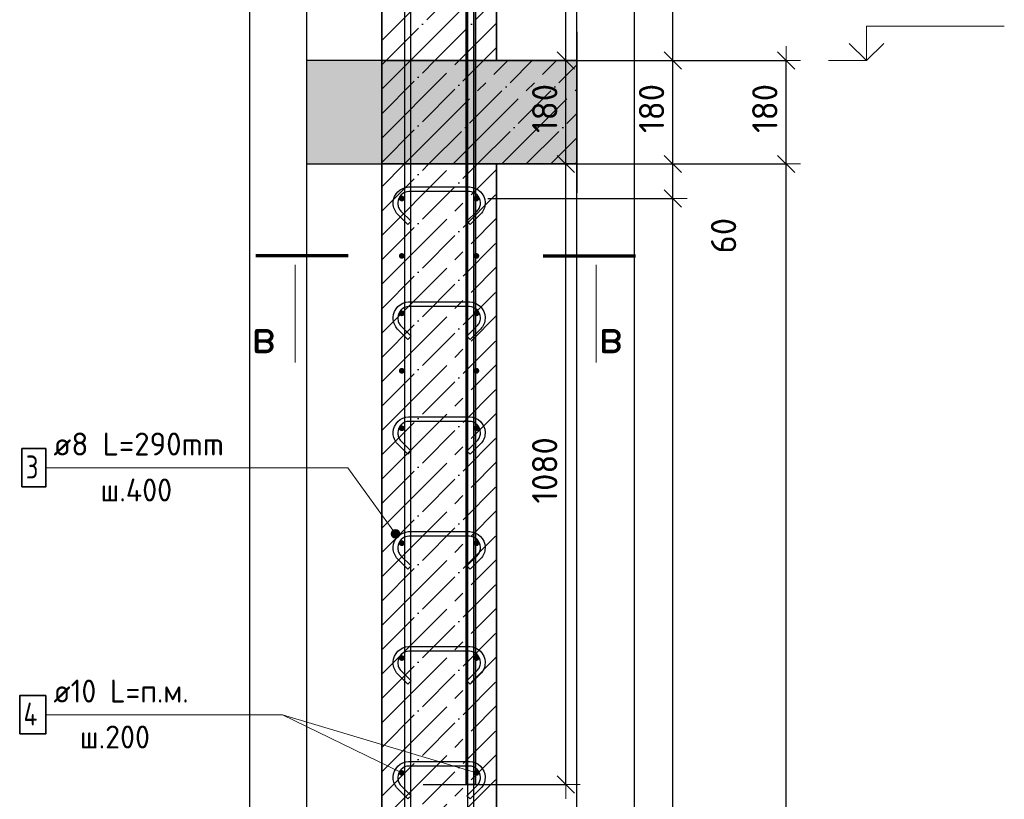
# Model space of a CAD drawing. Header units: millimetres. Extents: x -2995 to 47287, y -2809 to 58122.
# Tile 93 of 143: x 28576 to 30290, y 46216 to 47573. Entities that reach past the tile are written whole.
import ezdxf

# ---------------------------------------------------------------- set-up
doc = ezdxf.new("R2010")
doc.units = ezdxf.units.MM
doc.header["$PDMODE"] = 65
doc.linetypes.add('______11', pattern=[100, 80, -10, 0, -10])
doc.linetypes.add('______5', pattern=[220, 160, -20, 20, -20])
for name, color, linetype, lineweight in [('Standard', 7, 'Continuous', 25), ('Арм.стержн. вертикальными 1', 22, 'Continuous', 35), ('Арм.стержн.горизонт. 1', 180, 'Continuous', 35), ('Высотная отметки_ общее', 7, 'Continuous', 13), ('Обозначение разреза_ общее', 7, 'Continuous', 25), ('Размерная линия_ общее', 7, 'Continuous', 13)]:
    doc.layers.add(name, color=color, linetype=linetype, lineweight=lineweight)
doc.layers.add('Арм.стержн. вертикальными 2', color=7, linetype='Continuous', lineweight=35, true_color=0x006e00)
doc.layers.add('Арм.стержн.Стяжки', color=7, linetype='Continuous', lineweight=35, true_color=0x501e0f)
doc.styles.add('ISOCPEUR', font='ISOCPEUR')
doc.dimstyles.new('DIMSTYLE_10', dxfattribs={"dimtxt": 44, "dimasz": 50, "dimexe": 0, "dimexo": 0, "dimgap": 22, "dimtad": 0, "dimdec": 0, "dimrnd": 5, "dimzin": 12, "dimdsep": 46, "dimtxsty": 'ISOCPEUR', "dimblk1": 'ALL_ML_STRICH', "dimblk2": 'ALL_ML_STRICH', "dimsah": 1, "dimcen": 0, "dimclrd": 7, "dimclre": 256, "dimclrt": 7, "dimadec": 0, "dimazin": 0, "dimtfac": 1, "dimtdec": 0, "dimtix": 1, "dimtmove": 2, "dimatfit": 3, "dimfxl": 0, "dimtvp": 1.2, "dimtzin": 0, "dimlwd": 0, "dimlwe": -3, "dimarcsym": 0})
doc.dimstyles.new('DIMSTYLE_3', dxfattribs={"dimtxt": 44, "dimasz": 50, "dimexe": 0, "dimexo": 0, "dimgap": 22, "dimtad": 2, "dimdec": 0, "dimrnd": 5, "dimzin": 12, "dimdsep": 46, "dimtxsty": 'ISOCPEUR', "dimblk1": 'ALL_ML_STRICH', "dimblk2": 'ALL_ML_STRICH', "dimsah": 1, "dimcen": 0, "dimclrd": 7, "dimclre": 256, "dimclrt": 7, "dimadec": 0, "dimazin": 0, "dimtfac": 1, "dimtdec": 0, "dimtix": 1, "dimtmove": 2, "dimatfit": 3, "dimfxl": 0, "dimtzin": 0, "dimlwd": 0, "dimlwe": -3, "dimarcsym": 0})

# ---------------------------------------------------------------- blocks, each defined once
blk = doc.blocks.new('COMPLEX_ELEVATIONDIM_5')
at = {"layer": 'Высотная отметки_ общее', "color": 7, "linetype": 'Continuous', "lineweight": 13, "transparency": 33554687}
for p, q in [((30050, 47501.6), (30050, 47561.6)), ((30050, 47561.6), (30290, 47561.6)), ((30050, 47501.6), (30020, 47531.6)), ((30050, 47501.6), (30080, 47531.6)), ((30050, 47501.6), (30050, 47501.6)), ((30050, 47501.6), (30050, 47501.6)), ((30050, 47501.6), (30050, 47501.6)), ((30050, 47501.6), (30050, 47501.6))]:
    blk.add_line(p, q, dxfattribs=at)
blk.add_lwpolyline([(30050, 47501.6), (30044.3, 47501.6), (30044.3, 47501.6), (29983.9, 47501.6)], dxfattribs=at)
blk = doc.blocks.new('ALL_ML_STRICH')
at = {"color": 0, "linetype": 'ByBlock', "lineweight": -2}
for p, q in [((0, -0.5), (0, 0.5)), ((-1, 0), (0.5, 0)), ((-0.3, -0.3), (0.3, 0.3))]:
    blk.add_line(p, q, dxfattribs=at)
blk = doc.blocks.new('*D174')
at = {"layer": 'DEFPOINTS', "color": 7, "linetype": 'Continuous', "lineweight": 13, "transparency": 33554687}
for p in [(29502.1, 47321.6), (29530.7, 44201.6), (29910, 44201.6)]:
    blk.add_point(p, dxfattribs=at)
at = {"layer": 'Размерная линия_ общее', "color": 253, "linetype": 'Continuous', "lineweight": -2, "true_color": 0xa0a0a0, "transparency": 33554687}
for p, q in [((29522.1, 47321.6), (29910, 47321.6)), ((29550.7, 44201.6), (29910, 44201.6))]:
    blk.add_line(p, q, dxfattribs=at)
at = {"layer": 'Размерная линия_ общее', "color": 7, "linetype": 'Continuous', "lineweight": -2, "transparency": 33554687}
blk.add_line((29910, 44201.6), (29910, 47321.6), dxfattribs=at)
at = {"layer": 'Размерная линия_ общее', "color": 7, "linetype": 'Continuous', "lineweight": 13, "transparency": 33554687, "xscale": 50, "yscale": 50, "zscale": 50}
for p, rotation in [((29910, 47321.6), 90), ((29910, 44201.6), 270)]:
    blk.add_blockref('ALL_ML_STRICH', p, dxfattribs=dict(at, rotation=rotation))
at = {"layer": 'Размерная линия_ общее', "color": 7, "linetype": 'Continuous', "lineweight": 13, "transparency": 33554687, "insert": (29873, 45768.2), "char_height": 44, "width": 176, "attachment_point": 5, "rotation": 90, "style": 'ISOCPEUR'}
blk.add_mtext('\\A1;{3120}', dxfattribs=at)
blk = doc.blocks.new('*D175')
at = {"layer": 'DEFPOINTS', "color": 7, "linetype": 'Continuous', "lineweight": 13, "transparency": 33554687}
for p in [(29506.1, 47501.6), (29502.1, 47321.6), (29910, 47321.6)]:
    blk.add_point(p, dxfattribs=at)
at = {"layer": 'Размерная линия_ общее', "color": 253, "linetype": 'Continuous', "lineweight": -2, "true_color": 0xa0a0a0, "transparency": 33554687}
for p, q in [((29526.1, 47501.6), (29910, 47501.6)), ((29522.1, 47321.6), (29910, 47321.6))]:
    blk.add_line(p, q, dxfattribs=at)
at = {"layer": 'Размерная линия_ общее', "color": 7, "linetype": 'Continuous', "lineweight": -2, "transparency": 33554687}
blk.add_line((29910, 47321.6), (29910, 47501.6), dxfattribs=at)
at = {"layer": 'Размерная линия_ общее', "color": 7, "linetype": 'Continuous', "lineweight": 13, "transparency": 33554687, "xscale": 50, "yscale": 50, "zscale": 50}
for p, rotation in [((29910, 47501.6), 90), ((29910, 47321.6), 270)]:
    blk.add_blockref('ALL_ML_STRICH', p, dxfattribs=dict(at, rotation=rotation))
at = {"layer": 'Размерная линия_ общее', "color": 7, "linetype": 'Continuous', "lineweight": 13, "transparency": 33554687, "insert": (29873, 47418.2), "char_height": 44, "width": 132, "attachment_point": 5, "rotation": 90, "style": 'ISOCPEUR'}
blk.add_mtext('\\A1;{180}', dxfattribs=at)
blk = doc.blocks.new('*D176')
at = {"layer": 'DEFPOINTS', "color": 7, "linetype": 'Continuous', "lineweight": 13, "transparency": 33554687}
for p in [(29405.9, 47321.6), (29257.9, 46241.6), (29526.7, 46241.6)]:
    blk.add_point(p, dxfattribs=at)
at = {"layer": 'Размерная линия_ общее', "color": 253, "linetype": 'Continuous', "lineweight": -2, "true_color": 0xa0a0a0, "transparency": 33554687}
for p, q in [((29425.9, 47321.6), (29526.7, 47321.6)), ((29277.9, 46241.6), (29526.7, 46241.6))]:
    blk.add_line(p, q, dxfattribs=at)
at = {"layer": 'Размерная линия_ общее', "color": 7, "linetype": 'Continuous', "lineweight": -2, "transparency": 33554687}
blk.add_line((29526.7, 46241.6), (29526.7, 47321.6), dxfattribs=at)
at = {"layer": 'Размерная линия_ общее', "color": 7, "linetype": 'Continuous', "lineweight": 13, "transparency": 33554687, "xscale": 50, "yscale": 50, "zscale": 50}
for p, rotation in [((29526.7, 47321.6), 90), ((29526.7, 46241.6), 270)]:
    blk.add_blockref('ALL_ML_STRICH', p, dxfattribs=dict(at, rotation=rotation))
at = {"layer": 'Размерная линия_ общее', "color": 7, "linetype": 'Continuous', "lineweight": 13, "transparency": 33554687, "insert": (29489.7, 46788.2), "char_height": 44, "width": 176, "attachment_point": 5, "rotation": 90, "style": 'ISOCPEUR'}
blk.add_mtext('\\A1;{1080}', dxfattribs=at)
blk = doc.blocks.new('*D177')
at = {"layer": 'DEFPOINTS', "color": 7, "linetype": 'Continuous', "lineweight": 13, "transparency": 33554687}
for p in [(29405.9, 47501.6), (29405.9, 47321.6), (29526.7, 47321.6)]:
    blk.add_point(p, dxfattribs=at)
at = {"layer": 'Размерная линия_ общее', "color": 253, "linetype": 'Continuous', "lineweight": -2, "true_color": 0xa0a0a0, "transparency": 33554687}
for p, q in [((29425.9, 47501.6), (29526.7, 47501.6)), ((29425.9, 47321.6), (29526.7, 47321.6))]:
    blk.add_line(p, q, dxfattribs=at)
at = {"layer": 'Размерная линия_ общее', "color": 7, "linetype": 'Continuous', "lineweight": -2, "transparency": 33554687}
blk.add_line((29526.7, 47321.6), (29526.7, 47501.6), dxfattribs=at)
at = {"layer": 'Размерная линия_ общее', "color": 7, "linetype": 'Continuous', "lineweight": 13, "transparency": 33554687, "xscale": 50, "yscale": 50, "zscale": 50}
for p, rotation in [((29526.7, 47501.6), 90), ((29526.7, 47321.6), 270)]:
    blk.add_blockref('ALL_ML_STRICH', p, dxfattribs=dict(at, rotation=rotation))
at = {"layer": 'Размерная линия_ общее', "color": 7, "linetype": 'Continuous', "lineweight": 13, "transparency": 33554687, "insert": (29489.7, 47418.2), "char_height": 44, "width": 132, "attachment_point": 5, "rotation": 90, "style": 'ISOCPEUR'}
blk.add_mtext('\\A1;{180}', dxfattribs=at)
blk = doc.blocks.new('*D178')
at = {"layer": 'DEFPOINTS', "color": 7, "linetype": 'Continuous', "lineweight": 13, "transparency": 33554687}
for p in [(29367.9, 48581.6), (29405.9, 47501.6), (29526.7, 47501.6)]:
    blk.add_point(p, dxfattribs=at)
at = {"layer": 'Размерная линия_ общее', "color": 253, "linetype": 'Continuous', "lineweight": -2, "true_color": 0xa0a0a0, "transparency": 33554687}
for p, q in [((29387.9, 48581.6), (29526.7, 48581.6)), ((29425.9, 47501.6), (29526.7, 47501.6))]:
    blk.add_line(p, q, dxfattribs=at)
at = {"layer": 'Размерная линия_ общее', "color": 7, "linetype": 'Continuous', "lineweight": -2, "transparency": 33554687}
blk.add_line((29526.7, 47501.6), (29526.7, 48581.6), dxfattribs=at)
at = {"layer": 'Размерная линия_ общее', "color": 7, "linetype": 'Continuous', "lineweight": 13, "transparency": 33554687, "xscale": 50, "yscale": 50, "zscale": 50}
for p, rotation in [((29526.7, 48581.6), 90), ((29526.7, 47501.6), 270)]:
    blk.add_blockref('ALL_ML_STRICH', p, dxfattribs=dict(at, rotation=rotation))
at = {"layer": 'Размерная линия_ общее', "color": 7, "linetype": 'Continuous', "lineweight": 13, "transparency": 33554687, "insert": (29489.7, 48048.2), "char_height": 44, "width": 176, "attachment_point": 5, "rotation": 90, "style": 'ISOCPEUR'}
blk.add_mtext('\\A1;{1080}', dxfattribs=at)
blk = doc.blocks.new('*D198')
at = {"layer": 'DEFPOINTS', "color": 7, "linetype": 'Continuous', "lineweight": 13, "transparency": 33554687}
for p in [(29370.9, 47261.6), (29370.9, 44261.6), (29712.8, 44261.6)]:
    blk.add_point(p, dxfattribs=at)
at = {"layer": 'Размерная линия_ общее', "color": 253, "linetype": 'Continuous', "lineweight": -2, "true_color": 0xa0a0a0, "transparency": 33554687}
for p, q in [((29390.9, 47261.6), (29712.8, 47261.6)), ((29390.9, 44261.6), (29712.8, 44261.6))]:
    blk.add_line(p, q, dxfattribs=at)
at = {"layer": 'Размерная линия_ общее', "color": 7, "linetype": 'Continuous', "lineweight": -2, "transparency": 33554687}
blk.add_line((29712.8, 44261.6), (29712.8, 47261.6), dxfattribs=at)
at = {"layer": 'Размерная линия_ общее', "color": 7, "linetype": 'Continuous', "lineweight": 13, "transparency": 33554687, "xscale": 50, "yscale": 50, "zscale": 50}
for p, rotation in [((29712.8, 47261.6), 90), ((29712.8, 44261.6), 270)]:
    blk.add_blockref('ALL_ML_STRICH', p, dxfattribs=dict(at, rotation=rotation))
at = {"layer": 'Размерная линия_ общее', "color": 7, "linetype": 'Continuous', "lineweight": 13, "transparency": 33554687, "insert": (29653.8, 45613.6), "char_height": 44, "width": 2.2, "attachment_point": 1, "rotation": 90, "line_spacing_factor": 0.60241, "style": 'ISOCPEUR'}
blk.add_mtext('\\W0.91;15х200=3000', dxfattribs=at)
blk = doc.blocks.new('*D199')
at = {"layer": 'DEFPOINTS', "color": 7, "linetype": 'Continuous', "lineweight": 13, "transparency": 33554687}
for p in [(29405.9, 47321.6), (29370.9, 47261.6), (29712.8, 47261.6)]:
    blk.add_point(p, dxfattribs=at)
at = {"layer": 'Размерная линия_ общее', "color": 253, "linetype": 'Continuous', "lineweight": -2, "true_color": 0xa0a0a0, "transparency": 33554687}
for p, q in [((29425.9, 47321.6), (29712.8, 47321.6)), ((29390.9, 47261.6), (29712.8, 47261.6))]:
    blk.add_line(p, q, dxfattribs=at)
at = {"layer": 'Размерная линия_ общее', "color": 7, "linetype": 'Continuous', "lineweight": -2, "transparency": 33554687}
blk.add_line((29712.8, 47261.6), (29712.8, 47321.6), dxfattribs=at)
at = {"layer": 'Размерная линия_ общее', "color": 7, "linetype": 'Continuous', "lineweight": 13, "transparency": 33554687, "xscale": 50, "yscale": 50, "zscale": 50}
for p, rotation in [((29712.8, 47321.6), 90), ((29712.8, 47261.6), 270)]:
    blk.add_blockref('ALL_ML_STRICH', p, dxfattribs=dict(at, rotation=rotation))
at = {"layer": 'Размерная линия_ общее', "color": 7, "linetype": 'Continuous', "lineweight": 13, "transparency": 33554687, "insert": (29801.2, 47196.8), "char_height": 44, "width": 88, "attachment_point": 5, "rotation": 90, "style": 'ISOCPEUR'}
blk.add_mtext('\\A1;{60}', dxfattribs=at)
blk = doc.blocks.new('*D200')
at = {"layer": 'DEFPOINTS', "color": 7, "linetype": 'Continuous', "lineweight": 13, "transparency": 33554687}
for p in [(29405.9, 47501.6), (29405.9, 47321.6), (29712.8, 47321.6)]:
    blk.add_point(p, dxfattribs=at)
at = {"layer": 'Размерная линия_ общее', "color": 253, "linetype": 'Continuous', "lineweight": -2, "true_color": 0xa0a0a0, "transparency": 33554687}
for p, q in [((29425.9, 47501.6), (29712.8, 47501.6)), ((29425.9, 47321.6), (29712.8, 47321.6))]:
    blk.add_line(p, q, dxfattribs=at)
at = {"layer": 'Размерная линия_ общее', "color": 7, "linetype": 'Continuous', "lineweight": -2, "transparency": 33554687}
blk.add_line((29712.8, 47321.6), (29712.8, 47501.6), dxfattribs=at)
at = {"layer": 'Размерная линия_ общее', "color": 7, "linetype": 'Continuous', "lineweight": 13, "transparency": 33554687, "xscale": 50, "yscale": 50, "zscale": 50}
for p, rotation in [((29712.8, 47501.6), 90), ((29712.8, 47321.6), 270)]:
    blk.add_blockref('ALL_ML_STRICH', p, dxfattribs=dict(at, rotation=rotation))
at = {"layer": 'Размерная линия_ общее', "color": 7, "linetype": 'Continuous', "lineweight": 13, "transparency": 33554687, "insert": (29675.8, 47418.2), "char_height": 44, "width": 132, "attachment_point": 5, "rotation": 90, "style": 'ISOCPEUR'}
blk.add_mtext('\\A1;{180}', dxfattribs=at)
blk = doc.blocks.new('*D201')
at = {"layer": 'DEFPOINTS', "color": 7, "linetype": 'Continuous', "lineweight": 13, "transparency": 33554687}
for p in [(29365.9, 48331.6), (29405.9, 47501.6), (29712.8, 47501.6)]:
    blk.add_point(p, dxfattribs=at)
at = {"layer": 'Размерная линия_ общее', "color": 253, "linetype": 'Continuous', "lineweight": -2, "true_color": 0xa0a0a0, "transparency": 33554687}
for p, q in [((29385.9, 48331.6), (29712.8, 48331.6)), ((29425.9, 47501.6), (29712.8, 47501.6))]:
    blk.add_line(p, q, dxfattribs=at)
at = {"layer": 'Размерная линия_ общее', "color": 7, "linetype": 'Continuous', "lineweight": -2, "transparency": 33554687}
blk.add_line((29712.8, 47501.6), (29712.8, 48331.6), dxfattribs=at)
at = {"layer": 'Размерная линия_ общее', "color": 7, "linetype": 'Continuous', "lineweight": 13, "transparency": 33554687, "xscale": 50, "yscale": 50, "zscale": 50}
for p, rotation in [((29712.8, 48331.6), 90), ((29712.8, 47501.6), 270)]:
    blk.add_blockref('ALL_ML_STRICH', p, dxfattribs=dict(at, rotation=rotation))
at = {"layer": 'Размерная линия_ общее', "color": 7, "linetype": 'Continuous', "lineweight": 13, "transparency": 33554687, "insert": (29675.8, 47918.8), "char_height": 44, "width": 132, "attachment_point": 5, "rotation": 90, "style": 'ISOCPEUR'}
blk.add_mtext('\\A1;{830}', dxfattribs=at)

msp = doc.modelspace()

# ---------------------------------------------------------------- hatches: boundary and pattern name
at = {"linetype": 'Continuous', "lineweight": 13, "transparency": 33554687}
msp.add_hatch(color=7, dxfattribs=at).paths.add_polyline_path([(29075.8, 47321.6), (29205.9, 47321.6), (29205.9, 47501.6), (29075.8, 47501.6)])
at = {"linetype": 'Continuous', "lineweight": -3, "transparency": 33554687}
msp.add_hatch(color=9, dxfattribs=at).paths.add_polyline_path([(29205.9, 47501.6), (29205.9, 47321.6), (29545.8, 47321.6), (29545.8, 47501.6)])
at = {"layer": 'Арм.стержн.горизонт. 1', "linetype": 'Continuous', "lineweight": 50, "transparency": 33554687}
for points in [[(29245.9, 47261.6), (29245.5, 47263.5), (29244.4, 47265.1), (29242.8, 47266.2), (29240.9, 47266.6), (29238.9, 47266.2), (29237.3, 47265.1), (29236.2, 47263.5), (29235.9, 47261.6), (29236.2, 47259.6), (29237.3, 47258), (29238.9, 47256.9), (29240.9, 47256.6), (29242.8, 47256.9), (29244.4, 47258), (29245.5, 47259.6)], [(29375.9, 47261.6), (29375.5, 47263.5), (29374.4, 47265.1), (29372.8, 47266.2), (29370.9, 47266.6), (29368.9, 47266.2), (29367.3, 47265.1), (29366.2, 47263.5), (29365.9, 47261.6), (29366.2, 47259.6), (29367.3, 47258), (29368.9, 47256.9), (29370.9, 47256.6), (29372.8, 47256.9), (29374.4, 47258), (29375.5, 47259.6)], [(29245.9, 47161.6), (29245.5, 47163.5), (29244.4, 47165.1), (29242.8, 47166.2), (29240.9, 47166.6), (29238.9, 47166.2), (29237.3, 47165.1), (29236.2, 47163.5), (29235.9, 47161.6), (29236.2, 47159.6), (29237.3, 47158), (29238.9, 47156.9), (29240.9, 47156.6), (29242.8, 47156.9), (29244.4, 47158), (29245.5, 47159.6)], [(29375.9, 47161.6), (29375.5, 47163.5), (29374.4, 47165.1), (29372.8, 47166.2), (29370.9, 47166.6), (29368.9, 47166.2), (29367.3, 47165.1), (29366.2, 47163.5), (29365.9, 47161.6), (29366.2, 47159.6), (29367.3, 47158), (29368.9, 47156.9), (29370.9, 47156.6), (29372.8, 47156.9), (29374.4, 47158), (29375.5, 47159.6)], [(29245.9, 47061.6), (29245.5, 47063.5), (29244.4, 47065.1), (29242.8, 47066.2), (29240.9, 47066.6), (29238.9, 47066.2), (29237.3, 47065.1), (29236.2, 47063.5), (29235.9, 47061.6), (29236.2, 47059.6), (29237.3, 47058), (29238.9, 47056.9), (29240.9, 47056.6), (29242.8, 47056.9), (29244.4, 47058), (29245.5, 47059.6)], [(29375.9, 47061.6), (29375.5, 47063.5), (29374.4, 47065.1), (29372.8, 47066.2), (29370.9, 47066.6), (29368.9, 47066.2), (29367.3, 47065.1), (29366.2, 47063.5), (29365.9, 47061.6), (29366.2, 47059.6), (29367.3, 47058), (29368.9, 47056.9), (29370.9, 47056.6), (29372.8, 47056.9), (29374.4, 47058), (29375.5, 47059.6)], [(29245.9, 46961.6), (29245.5, 46963.5), (29244.4, 46965.1), (29242.8, 46966.2), (29240.9, 46966.6), (29238.9, 46966.2), (29237.3, 46965.1), (29236.2, 46963.5), (29235.9, 46961.6), (29236.2, 46959.6), (29237.3, 46958), (29238.9, 46956.9), (29240.9, 46956.6), (29242.8, 46956.9), (29244.4, 46958), (29245.5, 46959.6)], [(29375.9, 46961.6), (29375.5, 46963.5), (29374.4, 46965.1), (29372.8, 46966.2), (29370.9, 46966.6), (29368.9, 46966.2), (29367.3, 46965.1), (29366.2, 46963.5), (29365.9, 46961.6), (29366.2, 46959.6), (29367.3, 46958), (29368.9, 46956.9), (29370.9, 46956.6), (29372.8, 46956.9), (29374.4, 46958), (29375.5, 46959.6)], [(29245.9, 46861.6), (29245.5, 46863.5), (29244.4, 46865.1), (29242.8, 46866.2), (29240.9, 46866.6), (29238.9, 46866.2), (29237.3, 46865.1), (29236.2, 46863.5), (29235.9, 46861.6), (29236.2, 46859.6), (29237.3, 46858), (29238.9, 46856.9), (29240.9, 46856.6), (29242.8, 46856.9), (29244.4, 46858), (29245.5, 46859.6)], [(29375.9, 46861.6), (29375.5, 46863.5), (29374.4, 46865.1), (29372.8, 46866.2), (29370.9, 46866.6), (29368.9, 46866.2), (29367.3, 46865.1), (29366.2, 46863.5), (29365.9, 46861.6), (29366.2, 46859.6), (29367.3, 46858), (29368.9, 46856.9), (29370.9, 46856.6), (29372.8, 46856.9), (29374.4, 46858), (29375.5, 46859.6)], [(29245.9, 46661.6), (29245.5, 46663.5), (29244.4, 46665.1), (29242.8, 46666.2), (29240.9, 46666.6), (29238.9, 46666.2), (29237.3, 46665.1), (29236.2, 46663.5), (29235.9, 46661.6), (29236.2, 46659.6), (29237.3, 46658), (29238.9, 46656.9), (29240.9, 46656.6), (29242.8, 46656.9), (29244.4, 46658), (29245.5, 46659.6)], [(29375.9, 46661.6), (29375.5, 46663.5), (29374.4, 46665.1), (29372.8, 46666.2), (29370.9, 46666.6), (29368.9, 46666.2), (29367.3, 46665.1), (29366.2, 46663.5), (29365.9, 46661.6), (29366.2, 46659.6), (29367.3, 46658), (29368.9, 46656.9), (29370.9, 46656.6), (29372.8, 46656.9), (29374.4, 46658), (29375.5, 46659.6)], [(29245.9, 46461.6), (29245.5, 46463.5), (29244.4, 46465.1), (29242.8, 46466.2), (29240.9, 46466.6), (29238.9, 46466.2), (29237.3, 46465.1), (29236.2, 46463.5), (29235.9, 46461.6), (29236.2, 46459.6), (29237.3, 46458), (29238.9, 46456.9), (29240.9, 46456.6), (29242.8, 46456.9), (29244.4, 46458), (29245.5, 46459.6)], [(29375.9, 46461.6), (29375.5, 46463.5), (29374.4, 46465.1), (29372.8, 46466.2), (29370.9, 46466.6), (29368.9, 46466.2), (29367.3, 46465.1), (29366.2, 46463.5), (29365.9, 46461.6), (29366.2, 46459.6), (29367.3, 46458), (29368.9, 46456.9), (29370.9, 46456.6), (29372.8, 46456.9), (29374.4, 46458), (29375.5, 46459.6)], [(29245.9, 46261.6), (29245.5, 46263.5), (29244.4, 46265.1), (29242.8, 46266.2), (29240.9, 46266.6), (29238.9, 46266.2), (29237.3, 46265.1), (29236.2, 46263.5), (29235.9, 46261.6), (29236.2, 46259.6), (29237.3, 46258), (29238.9, 46256.9), (29240.9, 46256.6), (29242.8, 46256.9), (29244.4, 46258), (29245.5, 46259.6)], [(29375.9, 46261.6), (29375.5, 46263.5), (29374.4, 46265.1), (29372.8, 46266.2), (29370.9, 46266.6), (29368.9, 46266.2), (29367.3, 46265.1), (29366.2, 46263.5), (29365.9, 46261.6), (29366.2, 46259.6), (29367.3, 46258), (29368.9, 46256.9), (29370.9, 46256.6), (29372.8, 46256.9), (29374.4, 46258), (29375.5, 46259.6)]]:
    msp.add_hatch(color=4, dxfattribs=at).paths.add_polyline_path(points)
at = {"layer": 'Арм.стержн.Стяжки', "linetype": 'Continuous', "lineweight": 13, "transparency": 33554687}
for points in [[(29229.1, 46685), (29223, 46680.6), (29222.4, 46676.8)], [(29229.1, 46685), (29222.4, 46676.8), (29232.9, 46684.4)], [(29232.9, 46684.4), (29222.4, 46676.8), (29223.8, 46673.2)], [(29223, 46680.6), (29229.1, 46685), (29225.5, 46683.6)], [(29232.9, 46684.4), (29223.8, 46673.2), (29235.9, 46681.9)], [(29235.9, 46681.9), (29223.8, 46673.2), (29226.8, 46670.7)], [(29235.9, 46681.9), (29226.8, 46670.7), (29237.3, 46678.3)], [(29237.3, 46678.3), (29226.8, 46670.7), (29230.6, 46670.1)], [(29237.3, 46678.3), (29230.6, 46670.1), (29236.7, 46674.5)], [(29236.7, 46674.5), (29230.6, 46670.1), (29234.2, 46671.5)]]:
    msp.add_hatch(color=7, dxfattribs=at).paths.add_polyline_path(points)

# ---------------------------------------------------------------- linework, layer by layer
at = {"color": 52, "linetype": 'Continuous', "lineweight": -3, "transparency": 33554687}
for p, q in [((29075.8, 43743.4), (29075.8, 48630.8)), ((29075.8, 43743.4), (29075.8, 48630.8)), ((29545.8, 43743.4), (29545.8, 48630.8)), ((29545.8, 43743.4), (29545.8, 48630.8))]:
    msp.add_line(p, q, dxfattribs=at)
at = {"color": 7, "linetype": 'Continuous', "lineweight": 25, "transparency": 33554687}
for p, q in [((29075.8, 47271.6), (29075.8, 47551.6)), ((29545.8, 47551.6), (29545.8, 47271.6)), ((29205.9, 47501.6), (29075.8, 47501.6)), ((29405.9, 47501.6), (29205.9, 47501.6)), ((29075.8, 47321.6), (29205.9, 47321.6)), ((29205.9, 47321.6), (29405.9, 47321.6))]:
    msp.add_line(p, q, dxfattribs=at)
at = {"color": 253, "linetype": '______11', "lineweight": -3, "true_color": 0xababab, "transparency": 33554687}
for p, q in [((29205.9, 47494), (29213.4, 47501.6)), ((29205.9, 47409.1), (29298.3, 47501.6)), ((29205.9, 47324.3), (29383.1, 47501.6)), ((29288, 47321.6), (29468, 47501.6)), ((29372.8, 47321.6), (29545.8, 47494.5)), ((29457.7, 47321.6), (29545.8, 47409.6)), ((29542.5, 47321.6), (29545.8, 47324.8))]:
    msp.add_line(p, q, dxfattribs=at)
at = {"color": 253, "linetype": '______5', "lineweight": -3, "true_color": 0xababab, "transparency": 33554687}
for p, q in [((29205.9, 47451.6), (29255.8, 47501.6)), ((29205.9, 47366.7), (29340.7, 47501.6)), ((29245.5, 47321.6), (29425.5, 47501.6)), ((29330.4, 47321.6), (29510.4, 47501.6)), ((29415.3, 47321.6), (29545.8, 47452.1)), ((29500.1, 47321.6), (29545.8, 47367.2))]:
    msp.add_line(p, q, dxfattribs=at)
at = {"color": 7, "linetype": 'Continuous', "lineweight": 35, "transparency": 33554687}
for p, q in [((29205.9, 47501.6), (29205.9, 47321.6)), ((29545.8, 47501.6), (29405.9, 47501.6)), ((29405.9, 47321.6), (29545.8, 47321.6))]:
    msp.add_line(p, q, dxfattribs=at)
at = {"layer": 'Standard', "color": 7, "linetype": 'Continuous', "lineweight": 35, "transparency": 33554687}
for p, q in [((29205.9, 48630.8), (29205.9, 47501.6)), ((29405.9, 47501.6), (29405.9, 48630.8)), ((29405.9, 47501.6), (29205.9, 47501.6)), ((29405.9, 47321.6), (29205.9, 47321.6)), ((29205.9, 47321.6), (29205.9, 44201.6)), ((29405.9, 44201.6), (29405.9, 47321.6))]:
    msp.add_line(p, q, dxfattribs=at)
at = {"layer": 'Standard', "color": 253, "linetype": '______5', "lineweight": -3, "true_color": 0xababab, "transparency": 33554687}
for p, q in [((29205.9, 47536.4), (29405.9, 47736.4)), ((29255.8, 47501.6), (29405.9, 47651.6)), ((29340.7, 47501.6), (29405.9, 47566.7)), ((29205.9, 47197), (29330.4, 47321.6)), ((29205.9, 47281.9), (29245.5, 47321.6)), ((29205.9, 47112.2), (29405.9, 47312.2)), ((29205.9, 47027.3), (29405.9, 47227.3)), ((29205.9, 46942.5), (29405.9, 47142.5)), ((29205.9, 46857.6), (29405.9, 47057.6)), ((29205.9, 46772.7), (29405.9, 46972.7)), ((29205.9, 46687.9), (29405.9, 46887.9)), ((29205.9, 46603), (29405.9, 46803)), ((29205.9, 46518.2), (29405.9, 46718.2)), ((29205.9, 46433.3), (29405.9, 46633.3)), ((29205.9, 46348.5), (29405.9, 46548.5)), ((29205.9, 46263.6), (29405.9, 46463.6)), ((29205.9, 46178.8), (29405.9, 46378.8)), ((29205.9, 46093.9), (29405.9, 46293.9))]:
    msp.add_line(p, q, dxfattribs=at)
at = {"layer": 'Standard', "color": 253, "linetype": '______11', "lineweight": -3, "true_color": 0xababab, "transparency": 33554687}
for p, q in [((29213.4, 47501.6), (29405.9, 47694)), ((29298.3, 47501.6), (29405.9, 47609.1)), ((29383.1, 47501.6), (29405.9, 47524.3)), ((29205.9, 47154.6), (29372.8, 47321.6)), ((29205.9, 47239.4), (29288, 47321.6)), ((29205.9, 47069.7), (29405.9, 47269.7)), ((29205.9, 46984.9), (29405.9, 47184.9)), ((29205.9, 46900), (29405.9, 47100)), ((29205.9, 46815.2), (29405.9, 47015.2)), ((29205.9, 46730.3), (29405.9, 46930.3)), ((29205.9, 46645.5), (29405.9, 46845.5)), ((29205.9, 46560.6), (29405.9, 46760.6)), ((29205.9, 46475.8), (29405.9, 46675.8)), ((29205.9, 46390.9), (29405.9, 46590.9)), ((29205.9, 46306.1), (29405.9, 46506.1)), ((29205.9, 46221.2), (29405.9, 46421.2)), ((29205.9, 46136.4), (29405.9, 46336.4)), ((29205.9, 46051.5), (29405.9, 46251.5))]:
    msp.add_line(p, q, dxfattribs=at)
at = {"layer": 'Standard', "color": 7, "linetype": 'Continuous', "lineweight": 25, "transparency": 33554687}
for p, q in [((29205.9, 47501.6), (29405.9, 47501.6)), ((29405.9, 47321.6), (29205.9, 47321.6))]:
    msp.add_line(p, q, dxfattribs=at)
at = {"layer": 'Standard', "color": 7, "linetype": 'Continuous', "lineweight": 70, "transparency": 33554687}
for p, q in [((29147.3, 47161.8), (28986.5, 47161.8)), ((29487.3, 47161.8), (29648.1, 47161.8))]:
    msp.add_line(p, q, dxfattribs=at)
at = {"layer": 'Standard', "color": 7, "linetype": 'Continuous', "lineweight": 13, "transparency": 33554687}
for p, q in [((29055, 47145.8), (29055, 46976.2)), ((29579.6, 47145.8), (29579.6, 46976.2))]:
    msp.add_line(p, q, dxfattribs=at)
at = {"layer": 'Standard', "color": 7, "linetype": 'Continuous', "lineweight": 25, "transparency": 33554687}
msp.add_lwpolyline([(28975.8, 43643.4), (29645.8, 43643.4), (29645.8, 48730.8), (28975.8, 48730.8), (28975.8, 43643.4)], dxfattribs=at)
at = {"layer": 'Арм.стержн. вертикальными 1', "color": 4, "linetype": 'Continuous', "lineweight": 25, "transparency": 33554687}
for points in [[(29245.9, 44201.6), (29245.9, 48331.6), (29255.9, 48331.6), (29255.9, 44201.6), (29245.9, 44201.6)], [(29245.9, 44201.6), (29245.9, 48331.6), (29255.9, 48331.6), (29255.9, 44201.6), (29245.9, 44201.6)], [(29245.9, 44201.6), (29245.9, 48331.6), (29255.9, 48331.6), (29255.9, 44201.6), (29245.9, 44201.6)], [(29355.9, 44201.6), (29355.9, 48331.6), (29365.9, 48331.6), (29365.9, 44201.6), (29355.9, 44201.6)], [(29355.9, 44201.6), (29355.9, 48331.6), (29365.9, 48331.6), (29365.9, 44201.6), (29355.9, 44201.6)], [(29355.9, 44201.6), (29355.9, 48331.6), (29365.9, 48331.6), (29365.9, 44201.6), (29355.9, 44201.6)]]:
    msp.add_lwpolyline(points, dxfattribs=at)
at = {"layer": 'Арм.стержн. вертикальными 2', "color": 7, "linetype": 'Continuous', "lineweight": 25, "transparency": 33554687}
for points in [[(29368.9, 48581.6), (29368.9, 46241.6), (29352.9, 46241.6), (29352.9, 48581.6), (29368.9, 48581.6)], [(29369.4, 48581.6), (29369.4, 46241.6), (29353.4, 46241.6), (29353.4, 48581.6), (29369.4, 48581.6)], [(29369.4, 48581.6), (29369.4, 46241.6), (29353.4, 46241.6), (29353.4, 48581.6), (29369.4, 48581.6)]]:
    msp.add_lwpolyline(points, dxfattribs=at)
at = {"layer": 'Арм.стержн.горизонт. 1', "color": 52, "linetype": 'Continuous', "lineweight": 25, "transparency": 33554687}
for p, q in [((29205.9, 47321.6), (29205.9, 47321.6)), ((29405.9, 47321.6), (29405.9, 47321.6))]:
    msp.add_line(p, q, dxfattribs=at)
at = {"layer": 'Арм.стержн.горизонт. 1', "color": 7, "linetype": 'Continuous', "lineweight": 13, "transparency": 33554687}
for p, q in [((28620.9, 46362.8), (29032.9, 46362.8)), ((29032.9, 46362.8), (29240.9, 46261.6))]:
    msp.add_line(p, q, dxfattribs=at)
at = {"layer": 'Арм.стержн.горизонт. 1', "color": 7, "linetype": 'Continuous', "lineweight": 35, "transparency": 33554687}
msp.add_lwpolyline([(28575.5, 46329.4), (28620.9, 46329.4), (28620.9, 46396.1), (28575.5, 46396.1), (28575.5, 46329.4)], dxfattribs=at)
at = {"layer": 'Арм.стержн.Стяжки', "color": 7, "linetype": 'Continuous', "lineweight": 13, "transparency": 33554687}
for p, q in [((28620.9, 46792.8), (29146.9, 46792.8)), ((29146.9, 46792.8), (29229.9, 46677.6)), ((29223.8, 46673.2), (29223.8, 46673.2)), ((29225.5, 46683.6), (29225.5, 46683.6)), ((29234.2, 46671.5), (29234.2, 46671.5)), ((29235.9, 46681.9), (29235.9, 46681.9))]:
    msp.add_line(p, q, dxfattribs=at)
at = {"layer": 'Арм.стержн.Стяжки', "color": 40, "linetype": 'Continuous', "lineweight": 25, "transparency": 33554687}
for points in [[(29251.6, 47216.2), (29233.6, 47234.2), (29231.9, 47236.1), (29230.4, 47238.3), (29229.1, 47240.5), (29228, 47242.8), (29227.1, 47245.3), (29226.4, 47247.8), (29226, 47250.4), (29225.9, 47252.9), (29225.9, 47254.9), (29226.5, 47259.8), (29228.2, 47264.8), (29230.8, 47269.5), (29234, 47273.4), (29237.9, 47276.6), (29242.6, 47279.2), (29247.7, 47280.9), (29252.5, 47281.6), (29359.2, 47281.6), (29364.1, 47280.9), (29369.1, 47279.2), (29373.8, 47276.6), (29377.7, 47273.4), (29380.9, 47269.5), (29383.5, 47264.8), (29385.2, 47259.8), (29385.9, 47254.9), (29385.9, 47252.9), (29385.7, 47250.4), (29385.3, 47247.8), (29384.6, 47245.3), (29383.7, 47242.8), (29382.6, 47240.5), (29381.3, 47238.3), (29379.8, 47236.1), (29378.1, 47234.2), (29360.1, 47216.2), (29354.4, 47221.8), (29372.3, 47239.7), (29373.5, 47241.1), (29374.6, 47242.6), (29375.5, 47244.2), (29376.3, 47245.9), (29377, 47247.6), (29377.4, 47249.4), (29377.7, 47251.3), (29377.9, 47253.2), (29377.9, 47254.3), (29377.4, 47257.9), (29376.1, 47261.6), (29374.3, 47265), (29372, 47267.7), (29369.3, 47270), (29365.9, 47271.9), (29362.2, 47273.1), (29358.6, 47273.6), (29253.1, 47273.6), (29249.5, 47273.1), (29245.8, 47271.9), (29242.5, 47270), (29239.7, 47267.7), (29237.4, 47265), (29235.6, 47261.6), (29234.4, 47257.9), (29233.9, 47254.3), (29233.9, 47253.2), (29234, 47251.3), (29234.3, 47249.4), (29234.8, 47247.6), (29235.4, 47245.9), (29236.2, 47244.2), (29237.1, 47242.6), (29238.2, 47241.1), (29239.4, 47239.7), (29257.3, 47221.8), (29251.6, 47216.2)], [(29251.6, 47016.2), (29233.6, 47034.2), (29231.9, 47036.1), (29230.4, 47038.3), (29229.1, 47040.5), (29228, 47042.8), (29227.1, 47045.3), (29226.4, 47047.8), (29226, 47050.4), (29225.9, 47052.9), (29225.9, 47054.9), (29226.5, 47059.8), (29228.2, 47064.8), (29230.8, 47069.5), (29234, 47073.4), (29237.9, 47076.6), (29242.6, 47079.2), (29247.7, 47080.9), (29252.5, 47081.6), (29359.2, 47081.6), (29364.1, 47080.9), (29369.1, 47079.2), (29373.8, 47076.6), (29377.7, 47073.4), (29380.9, 47069.5), (29383.5, 47064.8), (29385.2, 47059.8), (29385.9, 47054.9), (29385.9, 47052.9), (29385.7, 47050.4), (29385.3, 47047.8), (29384.6, 47045.3), (29383.7, 47042.8), (29382.6, 47040.5), (29381.3, 47038.3), (29379.8, 47036.1), (29378.1, 47034.2), (29360.1, 47016.2), (29354.4, 47021.8), (29372.3, 47039.7), (29373.5, 47041.1), (29374.6, 47042.6), (29375.5, 47044.2), (29376.3, 47045.9), (29377, 47047.6), (29377.4, 47049.4), (29377.7, 47051.3), (29377.9, 47053.2), (29377.9, 47054.3), (29377.4, 47057.9), (29376.1, 47061.6), (29374.3, 47065), (29372, 47067.7), (29369.3, 47070), (29365.9, 47071.9), (29362.2, 47073.1), (29358.6, 47073.6), (29253.1, 47073.6), (29249.5, 47073.1), (29245.8, 47071.9), (29242.5, 47070), (29239.7, 47067.7), (29237.4, 47065), (29235.6, 47061.6), (29234.4, 47057.9), (29233.9, 47054.3), (29233.9, 47053.2), (29234, 47051.3), (29234.3, 47049.4), (29234.8, 47047.6), (29235.4, 47045.9), (29236.2, 47044.2), (29237.1, 47042.6), (29238.2, 47041.1), (29239.4, 47039.7), (29257.3, 47021.8), (29251.6, 47016.2)], [(29251.6, 46816.2), (29233.6, 46834.2), (29231.9, 46836.1), (29230.4, 46838.3), (29229.1, 46840.5), (29228, 46842.8), (29227.1, 46845.3), (29226.4, 46847.8), (29226, 46850.4), (29225.9, 46852.9), (29225.9, 46854.9), (29226.5, 46859.8), (29228.2, 46864.8), (29230.8, 46869.5), (29234, 46873.4), (29237.9, 46876.6), (29242.6, 46879.2), (29247.7, 46880.9), (29252.5, 46881.6), (29359.2, 46881.6), (29364.1, 46880.9), (29369.1, 46879.2), (29373.8, 46876.6), (29377.7, 46873.4), (29380.9, 46869.5), (29383.5, 46864.8), (29385.2, 46859.8), (29385.9, 46854.9), (29385.9, 46852.9), (29385.7, 46850.4), (29385.3, 46847.8), (29384.6, 46845.3), (29383.7, 46842.8), (29382.6, 46840.5), (29381.3, 46838.3), (29379.8, 46836.1), (29378.1, 46834.2), (29360.1, 46816.2), (29354.4, 46821.8), (29372.3, 46839.7), (29373.5, 46841.1), (29374.6, 46842.6), (29375.5, 46844.2), (29376.3, 46845.9), (29377, 46847.6), (29377.4, 46849.4), (29377.7, 46851.3), (29377.9, 46853.2), (29377.9, 46854.3), (29377.4, 46857.9), (29376.1, 46861.6), (29374.3, 46865), (29372, 46867.7), (29369.3, 46870), (29365.9, 46871.9), (29362.2, 46873.1), (29358.6, 46873.6), (29253.1, 46873.6), (29249.5, 46873.1), (29245.8, 46871.9), (29242.5, 46870), (29239.7, 46867.7), (29237.4, 46865), (29235.6, 46861.6), (29234.4, 46857.9), (29233.9, 46854.3), (29233.9, 46853.2), (29234, 46851.3), (29234.3, 46849.4), (29234.8, 46847.6), (29235.4, 46845.9), (29236.2, 46844.2), (29237.1, 46842.6), (29238.2, 46841.1), (29239.4, 46839.7), (29257.3, 46821.8), (29251.6, 46816.2)], [(29251.6, 46616.2), (29233.6, 46634.2), (29231.9, 46636.1), (29230.4, 46638.3), (29229.1, 46640.5), (29228, 46642.8), (29227.1, 46645.3), (29226.4, 46647.8), (29226, 46650.4), (29225.9, 46652.9), (29225.9, 46654.9), (29226.5, 46659.8), (29228.2, 46664.8), (29230.8, 46669.5), (29234, 46673.4), (29237.9, 46676.6), (29242.6, 46679.2), (29247.7, 46680.9), (29252.5, 46681.6), (29359.2, 46681.6), (29364.1, 46680.9), (29369.1, 46679.2), (29373.8, 46676.6), (29377.7, 46673.4), (29380.9, 46669.5), (29383.5, 46664.8), (29385.2, 46659.8), (29385.9, 46654.9), (29385.9, 46652.9), (29385.7, 46650.4), (29385.3, 46647.8), (29384.6, 46645.3), (29383.7, 46642.8), (29382.6, 46640.5), (29381.3, 46638.3), (29379.8, 46636.1), (29378.1, 46634.2), (29360.1, 46616.2), (29354.4, 46621.8), (29372.3, 46639.7), (29373.5, 46641.1), (29374.6, 46642.6), (29375.5, 46644.2), (29376.3, 46645.9), (29377, 46647.6), (29377.4, 46649.4), (29377.7, 46651.3), (29377.9, 46653.2), (29377.9, 46654.3), (29377.4, 46657.9), (29376.1, 46661.6), (29374.3, 46665), (29372, 46667.7), (29369.3, 46670), (29365.9, 46671.9), (29362.2, 46673.1), (29358.6, 46673.6), (29253.1, 46673.6), (29249.5, 46673.1), (29245.8, 46671.9), (29242.5, 46670), (29239.7, 46667.7), (29237.4, 46665), (29235.6, 46661.6), (29234.4, 46657.9), (29233.9, 46654.3), (29233.9, 46653.2), (29234, 46651.3), (29234.3, 46649.4), (29234.8, 46647.6), (29235.4, 46645.9), (29236.2, 46644.2), (29237.1, 46642.6), (29238.2, 46641.1), (29239.4, 46639.7), (29257.3, 46621.8), (29251.6, 46616.2)], [(29251.6, 46416.2), (29233.6, 46434.2), (29231.9, 46436.1), (29230.4, 46438.3), (29229.1, 46440.5), (29228, 46442.8), (29227.1, 46445.3), (29226.4, 46447.8), (29226, 46450.4), (29225.9, 46452.9), (29225.9, 46454.9), (29226.5, 46459.8), (29228.2, 46464.8), (29230.8, 46469.5), (29234, 46473.4), (29237.9, 46476.6), (29242.6, 46479.2), (29247.7, 46480.9), (29252.5, 46481.6), (29359.2, 46481.6), (29364.1, 46480.9), (29369.1, 46479.2), (29373.8, 46476.6), (29377.7, 46473.4), (29380.9, 46469.5), (29383.5, 46464.8), (29385.2, 46459.8), (29385.9, 46454.9), (29385.9, 46452.9), (29385.7, 46450.4), (29385.3, 46447.8), (29384.6, 46445.3), (29383.7, 46442.8), (29382.6, 46440.5), (29381.3, 46438.3), (29379.8, 46436.1), (29378.1, 46434.2), (29360.1, 46416.2), (29354.4, 46421.8), (29372.3, 46439.7), (29373.5, 46441.1), (29374.6, 46442.6), (29375.5, 46444.2), (29376.3, 46445.9), (29377, 46447.6), (29377.4, 46449.4), (29377.7, 46451.3), (29377.9, 46453.2), (29377.9, 46454.3), (29377.4, 46457.9), (29376.1, 46461.6), (29374.3, 46465), (29372, 46467.7), (29369.3, 46470), (29365.9, 46471.9), (29362.2, 46473.1), (29358.6, 46473.6), (29253.1, 46473.6), (29249.5, 46473.1), (29245.8, 46471.9), (29242.5, 46470), (29239.7, 46467.7), (29237.4, 46465), (29235.6, 46461.6), (29234.4, 46457.9), (29233.9, 46454.3), (29233.9, 46453.2), (29234, 46451.3), (29234.3, 46449.4), (29234.8, 46447.6), (29235.4, 46445.9), (29236.2, 46444.2), (29237.1, 46442.6), (29238.2, 46441.1), (29239.4, 46439.7), (29257.3, 46421.8), (29251.6, 46416.2)], [(29251.6, 46216.2), (29233.6, 46234.2), (29231.9, 46236.1), (29230.4, 46238.3), (29229.1, 46240.5), (29228, 46242.8), (29227.1, 46245.3), (29226.4, 46247.8), (29226, 46250.4), (29225.9, 46252.9), (29225.9, 46254.9), (29226.5, 46259.8), (29228.2, 46264.8), (29230.8, 46269.5), (29234, 46273.4), (29237.9, 46276.6), (29242.6, 46279.2), (29247.7, 46280.9), (29252.5, 46281.6), (29359.2, 46281.6), (29364.1, 46280.9), (29369.1, 46279.2), (29373.8, 46276.6), (29377.7, 46273.4), (29380.9, 46269.5), (29383.5, 46264.8), (29385.2, 46259.8), (29385.9, 46254.9), (29385.9, 46252.9), (29385.7, 46250.4), (29385.3, 46247.8), (29384.6, 46245.3), (29383.7, 46242.8), (29382.6, 46240.5), (29381.3, 46238.3), (29379.8, 46236.1), (29378.1, 46234.2), (29360.1, 46216.2), (29354.4, 46221.8), (29372.3, 46239.7), (29373.5, 46241.1), (29374.6, 46242.6), (29375.5, 46244.2), (29376.3, 46245.9), (29377, 46247.6), (29377.4, 46249.4), (29377.7, 46251.3), (29377.9, 46253.2), (29377.9, 46254.3), (29377.4, 46257.9), (29376.1, 46261.6), (29374.3, 46265), (29372, 46267.7), (29369.3, 46270), (29365.9, 46271.9), (29362.2, 46273.1), (29358.6, 46273.6), (29253.1, 46273.6), (29249.5, 46273.1), (29245.8, 46271.9), (29242.5, 46270), (29239.7, 46267.7), (29237.4, 46265), (29235.6, 46261.6), (29234.4, 46257.9), (29233.9, 46254.3), (29233.9, 46253.2), (29234, 46251.3), (29234.3, 46249.4), (29234.8, 46247.6), (29235.4, 46245.9), (29236.2, 46244.2), (29237.1, 46242.6), (29238.2, 46241.1), (29239.4, 46239.7), (29257.3, 46221.8), (29251.6, 46216.2)]]:
    msp.add_lwpolyline(points, dxfattribs=at)
at = {"layer": 'Арм.стержн.Стяжки', "color": 7, "linetype": 'Continuous', "lineweight": 35, "transparency": 33554687}
msp.add_lwpolyline([(28579.5, 46759.4), (28620.9, 46759.4), (28620.9, 46826.1), (28579.5, 46826.1), (28579.5, 46759.4)], dxfattribs=at)
at = {"layer": 'Арм.стержн.Стяжки', "color": 7, "linetype": 'Continuous', "lineweight": 13, "transparency": 33554687}
msp.add_circle((29229.9, 46677.6), 7.5, dxfattribs=at)
at = {"layer": 'Обозначение разреза_ общее', "color": 7, "linetype": 'Continuous', "lineweight": 13, "transparency": 33554687}
msp.add_line((29370.9, 46261.6), (29032.9, 46362.8), dxfattribs=at)

# ---------------------------------------------------------------- block references
at = {"layer": 'Высотная отметки_ общее', "color": 7, "linetype": 'Continuous', "lineweight": 13, "transparency": 33554687}
msp.add_blockref('COMPLEX_ELEVATIONDIM_5', (0, 0), dxfattribs=at)

# ---------------------------------------------------------------- texts
at = {"layer": 'Standard', "color": 7, "linetype": 'Continuous', "lineweight": 13, "transparency": 33554687, "char_height": 60, "width": 65.333, "attachment_point": 7, "style": 'ISOCPEUR'}
for insert in [(28979.1, 46992.2), (29583.5, 46992.2)]:
    msp.add_mtext('\\A1;{\\fISOCPEUR|i0|b0;\\H60.000000;\\W1.000000;\\C7;в}\\P', dxfattribs=dict(at, insert=insert))
at = {"layer": 'Арм.стержн.горизонт. 1', "color": 7, "linetype": 'Continuous', "lineweight": 25, "transparency": 33554687, "char_height": 40, "attachment_point": 7, "style": 'ISOCPEUR'}
for s, insert, width in [('\\W0.94;ø10 L=п.м.', (28634.2, 46384.1), 266.644), ('\\W0.80;4', (28582.2, 46344.1), 47.978), ('\\W0.95;ш.200 ', (28680.2, 46304.1), 174.933)]:
    msp.add_mtext(s, dxfattribs=dict(at, insert=insert, width=width))
at = {"layer": 'Арм.стержн.Стяжки', "color": 7, "linetype": 'Continuous', "lineweight": 25, "transparency": 33554687, "char_height": 40, "attachment_point": 7, "style": 'ISOCPEUR'}
for s, insert, width in [('\\W0.98;ø8 L=290mm ', (28634.2, 46814.1), 343.369), ('\\W0.78;3', (28586.2, 46774.1), 43.521), ('\\W0.95;ш.400 ', (28716.2, 46734.1), 178.965)]:
    msp.add_mtext(s, dxfattribs=dict(at, insert=insert, width=width))

# ---------------------------------------------------------------- dimensions: what is measured, and where the dimension line sits
at = {"layer": 'Размерная линия_ общее', "color": 7, "linetype": 'Continuous', "lineweight": 13, "transparency": 33554687}
for base, p1, p2, dimstyle, picture, middle in [((29526.7, 48581.6), (29425.9, 47501.6), (29387.9, 48581.6), 'DIMSTYLE_3', '*D178', (29489.7, 48048.2)), ((29712.8, 48331.6), (29425.9, 47501.6), (29385.9, 48331.6), 'DIMSTYLE_3', '*D201', (29675.8, 47918.8)), ((29526.7, 47501.6), (29425.9, 47321.6), (29425.9, 47501.6), 'DIMSTYLE_3', '*D177', (29489.7, 47418.2)), ((29712.8, 47501.6), (29425.9, 47321.6), (29425.9, 47501.6), 'DIMSTYLE_3', '*D200', (29675.8, 47418.2)), ((29910, 47501.6), (29522.1, 47321.6), (29526.1, 47501.6), 'DIMSTYLE_3', '*D175', (29873, 47418.2)), ((29526.7, 47321.6), (29277.9, 46241.6), (29425.9, 47321.6), 'DIMSTYLE_3', '*D176', (29489.7, 46788.2)), ((29712.8, 47321.6), (29390.9, 47261.6), (29425.9, 47321.6), 'DIMSTYLE_10', '*D199', (29801.2, 47196.8)), ((29910, 47321.6), (29550.7, 44201.6), (29522.1, 47321.6), 'DIMSTYLE_3', '*D174', (29873, 45768.2))]:
    dim = msp.add_linear_dim(base=base, p1=p1, p2=p2, angle=90, dimstyle=dimstyle, override={"dimpost": '<>', "dimclrd": 7, "dimclre": 253, "dimclrt": 7, "dimlwd": 0, "dimlwe": 65533}, dxfattribs=at)
    dim.commit()
    dim.dimension.update_dxf_attribs({"geometry": picture, "text_midpoint": middle, "dimtype": 160})
dim = msp.add_linear_dim(base=(29712.8, 47261.6), p1=(29390.9, 44261.6), p2=(29390.9, 47261.6), angle=90, text='\\W0.91;15х200=3000', dimstyle='DIMSTYLE_3', override={"dimpost": '<>', "dimclrd": 7, "dimclre": 253, "dimclrt": 7, "dimlwd": 0, "dimlwe": 65533}, dxfattribs=at)
dim.commit()
dim.dimension.update_dxf_attribs({"geometry": '*D198', "text_midpoint": (29690.8, 45761.6), "dimtype": 160})

doc.saveas('drawing.dxf')
